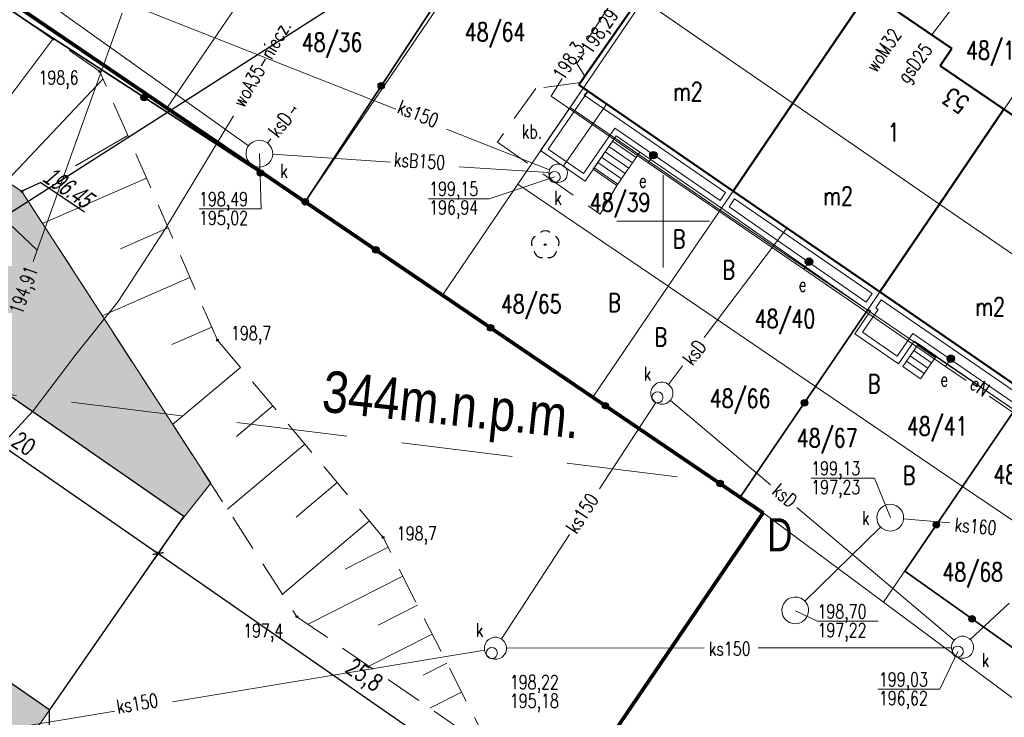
# Model space of a CAD drawing. Header units: centimetres. Extents: x 7405963 to 7406311, y 5744969 to 5745352.
# Tile 19 of 23: x 7406115 to 7406168, y 5745223 to 5745261. Entities that reach past the tile are written whole.
import ezdxf
from ezdxf import colors
from ezdxf.entities.mleader import LeaderData, LeaderLine
from ezdxf.enums import TextEntityAlignment as Align
from ezdxf.math import Vec2, Vec3

# ---------------------------------------------------------------- set-up
doc = ezdxf.new("R2010")
doc.units = ezdxf.units.CM
doc.header["$LTSCALE"] = 2
doc.header["$MEASUREMENT"] = 0
for name, pattern in [('0', [1.5, 1, -0.5]), ('2', [2, 1.5, -0.5]), ('2218', [1, 0.5, -0.5]), ('3901', [0]), ('DOT2', [3.175, 0, -3.175]), ('PHANTOM2', [1.25, 0.625, -0.125, 0.125, -0.125, 0.125, -0.125])]:
    doc.linetypes.add(name, pattern=pattern)
for name, color, linetype, lineweight in [('__OPIS', 7, 'Continuous', 20), ('A-TEREN', 7, 'Continuous', 13), ('CKWYMIAR', 3, 'Continuous', 25), ('OPISY', 70, 'Continuous', 18), ('TEREN', 250, 'Continuous', 13)]:
    doc.layers.add(name, color=color, linetype=linetype, lineweight=lineweight)
for name, color, linetype in [('BETON', 7, '2'), ('BETON-OPIS', 7, '0'), ('BUDYNKI', 7, 'Continuous'), ('BUDYNKI_-OPIS', 1, 'Continuous'), ('D-PROJ_RZĘDNE_Pen_No__7', 250, 'Continuous'), ('DROGI', 7, 'Continuous'), ('DRZEWA_LISCIASTE', 202, 'Continuous'), ('DZIALKI', 98, 'Continuous'), ('DZIALKI-OPIS', 98, 'Continuous'), ('ENERGIA', 10, 'Continuous'), ('ENERGIA-OPIS', 10, 'Continuous'), ('GAZ', 50, 'Continuous'), ('GAZ-OPIS', 7, 'Continuous'), ('KANALIZACJA', 36, 'Continuous'), ('KANALIZACJA-OPIS', 38, 'Continuous'), ('MDCP_nowa', 7, 'Continuous'), ('MPZP', 70, 'Continuous'), ('NR_PORZADKOWY', 7, 'Continuous'), ('PLOT', 48, '3901'), ('RZEDNE', 7, 'Continuous'), ('SCHODY', 19, 'Continuous'), ('SIATKA', 7, 'Continuous'), ('SKARPA', 201, 'Continuous'), ('STUDNIA_PODZIEMNA', 28, 'Continuous'), ('TARAS', 6, 'Continuous'), ('UZYTKI-OPIS', 98, '2218'), ('WLAZ_OKRAGLY', 42, 'Continuous'), ('WODOC-OPIS', 5, 'Continuous'), ('WODOCIAG', 5, 'Continuous'), ('ZLACZE_E', 1, 'Continuous')]:
    doc.layers.add(name, color=color, linetype=linetype)
doc.styles.add('arial', font='arial.ttf', dxfattribs={"width": 0.65, "oblique": 15})
doc.styles.add('Arial-Bold', font='arial.ttf', dxfattribs={"width": 0.75})
doc.styles.add('RomanS', font='romans.shx', dxfattribs={"width": 0.75})
doc.styles.get("Standard").update_dxf_attribs({"font": 'ic-simplex.shx', "width": 0.8})
doc.styles.add('STYL1', font='SIMPLEX.SHX', dxfattribs={"width": 0.8})
doc.styles.add('STYL_ARIAL', font='simplex', dxfattribs={"width": 0.75, "oblique": 0.1})
doc.dimstyles.new('Mapa500', dxfattribs={"dimtxt": 0.9, "dimasz": 0.007, "dimexe": 0.3, "dimexo": 0, "dimgap": 0.3, "dimtad": 1, "dimrnd": 0.01, "dimzin": 9, "dimtxsty": 'RomanS', "dimblk": 'ZASIECZKA POMOCNICZA', "dimcen": 0.25, "dimclrd": 3, "dimclre": 256, "dimclrt": 256, "dimadec": 0, "dimazin": 2, "dimtp": 5, "dimtfac": 1, "dimtofl": 0, "dimtmove": 0, "dimatfit": 3, "dimfxl": 1, "dimtolj": 1, "dimtzin": 0, "dimlwe": 5, "dimarcsym": 0})

# ---------------------------------------------------------------- blocks, each defined once
blk = doc.blocks.new('OTZL')
at = {"color": 0}
blk.add_circle((0, 0), 0.05, dxfattribs=at)
for centre, radius, start, end in [((0, 0.35), 0.4, 50.114, 129.886), ((-0.35, 0.1), 0.4, 119.8482, 203.5195), ((0.35, 0.1), 0.4, 336.8845, 60.1518), ((-0.2, -0.3), 0.4, 187.477, 278.4788), ((0.2, -0.275), 0.425, 262.6459, 349.6289)]:
    blk.add_arc(centre, radius, start, end, dxfattribs=at)
blk = doc.blocks.new('SUWW')
at = {"color": 0}
for radius in [0.2, 0.18, 0.16, 0.14, 0.12, 0.1, 0.08, 0.06, 0.04, 0.02]:
    blk.add_circle((0, 0), radius, dxfattribs=at)
blk = doc.blocks.new('SURS')
at = {"color": 0}
blk.add_circle((0, 0), 0.05, dxfattribs=at)
blk = doc.blocks.new('A$7E8815FB1995')
at = {"layer": 'BETON', "color": 7, "linetype": '0', "lineweight": 18}
for p, q in [((45.533, -42.497), (43.119, -42.822)), ((43.119, -42.822), (41.036, -45.716)), ((41.036, -45.716), (46.596, -49.612)), ((46.596, -49.612), (47.498, -48.063))]:
    blk.add_line(p, q, dxfattribs=at)
at = {"layer": 'BUDYNKI', "color": 7, "lineweight": 50}
for p, q in [((57.018, -43.607), (61.112, -37.579)), ((65.61, -40.649), (61.112, -37.579)), ((48.722, -37.89), (45.449, -42.618)), ((64.971, -41.586), (65.61, -40.649)), ((68.43, -43.94), (64.971, -41.586)), ((45.449, -42.618), (53.788, -48.362)), ((53.788, -48.362), (57.018, -43.607)), ((64.945, -49.069), (68.43, -43.94)), ((72.227, -46.523), (68.43, -43.94)), ((53.788, -48.362), (61.715, -53.821)), ((61.715, -53.821), (64.945, -49.069)), ((69.64, -59.28), (61.715, -53.821))]:
    blk.add_line(p, q, dxfattribs=at)
at = {"layer": 'BUDYNKI', "color": 7, "lineweight": 18}
for p, q in [((48.722, -37.89), (57.018, -43.607)), ((57.018, -43.607), (64.945, -49.069)), ((64.945, -49.069), (72.87, -54.53))]:
    blk.add_line(p, q, dxfattribs=at)
at = {"layer": 'DZIALKI', "color": 7, "lineweight": 18}
for p, q in [((40.038, -19.064), (23.17, -43.88)), ((30.65, -48.95), (47.511, -24.141)), ((44.97, -43.85), (54.916, -29.172)), ((9.13, -34.33), (23.17, -43.88)), ((53.09, -49.39), (63.065, -34.704)), ((61.05, -54.8), (71.03, -40.113)), ((23.17, -43.88), (30.65, -48.95)), ((42.15, -47.99), (44.97, -43.85)), ((53.09, -49.39), (44.97, -43.85)), ((38.06, -53.99), (42.15, -47.99)), ((50.27, -53.51), (42.15, -47.99)), ((30.65, -48.95), (38.06, -53.99)), ((50.27, -53.51), (53.09, -49.39)), ((53.09, -49.39), (61.05, -54.8)), ((46.2, -59.51), (50.27, -53.51)), ((58.24, -58.93), (50.27, -53.51)), ((38.06, -53.99), (46.2, -59.51)), ((61.05, -54.8), (58.24, -58.93)), ((69, -60.22), (61.05, -54.8)), ((54.17, -64.93), (58.24, -58.93)), ((58.24, -58.93), (66.19, -64.34)), ((46.2, -59.51), (54.17, -64.93)), ((66.19, -64.34), (69, -60.22)), ((61.91, -70.61), (66.19, -64.34)), ((66.19, -64.34), (74.3, -69.87)), ((54.17, -64.93), (55.41, -65.77)), ((20.4, -117.3), (55.41, -65.77)), ((55.41, -65.77), (61.91, -70.61)), ((69.8, -76.48), (61.91, -70.61))]:
    blk.add_line(p, q, dxfattribs=at)
at = {"layer": 'ENERGIA', "color": 10, "lineweight": 18}
for p, q in [((45.906, -40.164), (51.625, -31.246)), ((44.548, -42.281), (43.936, -43.236)), ((43.936, -43.236), (49.189, -46.836)), ((49.189, -46.836), (49.471, -46.423)), ((49.189, -46.836), (57.603, -52.596)), ((57.603, -52.596), (57.885, -52.183)), ((57.603, -52.596), (65.275, -57.848)), ((65.275, -57.848), (65.557, -57.435)), ((65.275, -57.848), (66.384, -58.608)), ((67.634, -59.463), (73.524, -63.495))]:
    blk.add_line(p, q, dxfattribs=at)
at = {"layer": 'GAZ', "color": 56, "lineweight": 18}
blk.add_line((66.632, -37.127), (64.53, -39.912), dxfattribs=at)
at = {"layer": 'KANALIZACJA', "color": 34, "lineweight": 18}
for p, q in [((15.797, -37.515), (27.577, -45.919)), ((16.152, -51.563), (20.74, -38.748)), ((35.545, -43.941), (21.5, -38.403)), ((44.61, -46.992), (46.946, -43.649)), ((29.881, -44.124), (30.078, -43.869)), ((30.005, -43.811), (30.158, -43.916)), ((43.858, -47.219), (38.282, -45.02)), ((28.611, -45.767), (28.782, -45.545)), ((28.167, -46.34), (28.266, -49.326)), ((28.891, -46.368), (35.255, -46.806)), ((38.966, -47.05), (43.824, -47.369)), ((40.586, -48.778), (44.134, -47.602)), ((37.316, -48.778), (40.586, -48.778)), ((28.266, -49.326), (24.904, -49.326)), ((16.152, -51.563), (14.677, -50.161)), ((52.217, -56.279), (56.694, -50.363)), ((15.935, -52.169), (16.152, -51.563)), ((50.293, -58.821), (51.051, -57.819)), ((49.603, -59.802), (46.557, -64.472)), ((55.802, -64.263), (50.389, -59.687)), ((65.733, -72.66), (57.236, -65.475)), ((61.761, -66.539), (57.66, -70.543)), ((65.509, -66.316), (63.002, -66.096)), ((44.945, -66.943), (41.257, -72.597)), ((68.709, -70.654), (66.61, -72.624)), ((40.337, -73.198), (23.468, -75.993)), ((41.529, -73.099), (52.216, -73.076)), ((55.131, -73.07), (65.596, -73.08)), ((6.987, -78.724), (20.355, -76.509))]:
    blk.add_line(p, q, dxfattribs=at)
at = {"layer": 'KANALIZACJA-OPIS', "color": 34, "lineweight": 18}
for p, q in [((61.435, -63.889), (57.999, -63.889)), ((62.294, -66.017), (61.435, -63.889)), ((57.159, -71.082), (58.323, -71.629)), ((58.323, -71.629), (61.632, -71.629)), ((65.931, -73.277), (64.967, -75.309)), ((64.967, -75.309), (61.609, -75.309))]:
    blk.add_line(p, q, dxfattribs=at)
at = {"layer": 'PLOT', "color": 7, "linetype": '3901', "lineweight": 35}
for p, q in [((47.08, -23.848), (30.65, -48.95)), ((15.647, -39.214), (8.762, -34.46)), ((15.647, -39.214), (30.94, -49.15)), ((30.94, -49.15), (54.17, -64.93)), ((54.17, -64.93), (61.078, -54.758)), ((69, -60.22), (63.063, -68.921)), ((63.063, -68.921), (71.056, -74.605))]:
    blk.add_line(p, q, dxfattribs=at)
at = {"layer": 'PLOT', "color": 7}
for centre, radius in [((34.758, -42.674), 0.175), ((34.758, -42.674), 0.158), ((34.758, -42.674), 0.14), ((34.758, -42.674), 0.122), ((34.758, -42.674), 0.105), ((34.758, -42.674), 0.0875), ((21.936, -43.3), 0.175), ((34.758, -42.674), 0.07), ((34.758, -42.674), 0.0525), ((34.758, -42.674), 0.035), ((21.936, -43.3), 0.158), ((21.936, -43.3), 0.14), ((21.936, -43.3), 0.122), ((21.936, -43.3), 0.105), ((21.936, -43.3), 0.0875), ((21.936, -43.3), 0.07), ((21.936, -43.3), 0.0525), ((21.936, -43.3), 0.035), ((28.225, -47.386), 0.175), ((28.225, -47.386), 0.158), ((28.225, -47.386), 0.14), ((28.225, -47.386), 0.122), ((28.225, -47.386), 0.105), ((28.225, -47.386), 0.0875), ((28.225, -47.386), 0.07), ((28.225, -47.386), 0.0525), ((28.225, -47.386), 0.035), ((30.65, -48.95), 0.175), ((30.65, -48.95), 0.158), ((30.65, -48.95), 0.14), ((30.65, -48.95), 0.122), ((30.65, -48.95), 0.105), ((30.65, -48.95), 0.0875), ((30.65, -48.95), 0.07), ((30.65, -48.95), 0.0525), ((30.65, -48.95), 0.035), ((34.466, -51.545), 0.175), ((34.466, -51.545), 0.158), ((34.466, -51.545), 0.14), ((34.466, -51.545), 0.122), ((34.466, -51.545), 0.105), ((34.466, -51.545), 0.0875), ((34.466, -51.545), 0.07), ((34.466, -51.545), 0.0525), ((34.466, -51.545), 0.035), ((40.67, -55.759), 0.175), ((40.67, -55.759), 0.158), ((40.67, -55.759), 0.14), ((40.67, -55.759), 0.122), ((40.67, -55.759), 0.105), ((40.67, -55.759), 0.0875), ((40.67, -55.759), 0.07), ((40.67, -55.759), 0.0525), ((40.67, -55.759), 0.035), ((46.874, -59.974), 0.175), ((46.874, -59.974), 0.158), ((46.874, -59.974), 0.14), ((46.874, -59.974), 0.122), ((46.874, -59.974), 0.105), ((46.874, -59.974), 0.0875), ((46.874, -59.974), 0.07), ((46.874, -59.974), 0.0525), ((46.874, -59.974), 0.035), ((57.642, -59.818), 0.175), ((57.642, -59.818), 0.158), ((57.642, -59.818), 0.14), ((57.642, -59.818), 0.122), ((57.642, -59.818), 0.105), ((57.642, -59.818), 0.0875), ((57.642, -59.818), 0.07), ((57.642, -59.818), 0.0525), ((57.642, -59.818), 0.035), ((53.078, -64.188), 0.175), ((53.078, -64.188), 0.158), ((53.078, -64.188), 0.14), ((53.078, -64.188), 0.122), ((53.078, -64.188), 0.105), ((53.078, -64.188), 0.0875), ((53.078, -64.188), 0.07), ((53.078, -64.188), 0.0525), ((53.078, -64.188), 0.035), ((64.773, -66.415), 0.175), ((64.773, -66.415), 0.158), ((64.773, -66.415), 0.14), ((64.773, -66.415), 0.122), ((64.773, -66.415), 0.105), ((64.773, -66.415), 0.0875), ((64.773, -66.415), 0.07), ((64.773, -66.415), 0.0525), ((64.773, -66.415), 0.035), ((66.703, -71.51), 0.175), ((66.703, -71.51), 0.158), ((66.703, -71.51), 0.14), ((66.703, -71.51), 0.122), ((66.703, -71.51), 0.105), ((66.703, -71.51), 0.0875), ((66.703, -71.51), 0.07), ((66.703, -71.51), 0.0525), ((66.703, -71.51), 0.035)]:
    blk.add_circle(centre, radius, dxfattribs=at)
at = {"layer": 'SCHODY', "color": 7, "lineweight": 18}
for p, q in [((46.221, -47.184), (47.466, -45.377)), ((48.544, -46.544), (47.268, -45.665)), ((47.466, -45.377), (48.743, -46.256)), ((48.147, -47.121), (46.871, -46.241)), ((48.346, -46.832), (47.069, -45.953)), ((48.743, -46.256), (47.498, -48.063)), ((47.75, -47.697), (46.474, -46.818)), ((47.949, -47.409), (46.672, -46.53)), ((47.498, -48.063), (46.221, -47.184)), ((47.552, -47.985), (46.275, -47.106)), ((63.8, -56.635), (62.958, -57.856)), ((64.715, -57.367), (63.753, -56.703)), ((64.763, -57.298), (63.8, -56.635)), ((64.318, -57.943), (63.355, -57.28)), ((64.516, -57.655), (63.554, -56.992)), ((63.921, -58.52), (64.763, -57.298)), ((62.958, -57.856), (63.921, -58.52)), ((64.119, -58.231), (63.157, -57.568))]:
    blk.add_line(p, q, dxfattribs=at)
at = {"layer": 'SIATKA', "color": 7, "lineweight": 18}
for p, q in [((50, -52.5), (50, -47.5)), ((47.5, -50), (52.5, -50))]:
    blk.add_line(p, q, dxfattribs=at)
at = {"layer": 'SKARPA', "color": 7, "linetype": '0', "lineweight": 18}
for p, q in [((15.647, -39.214), (8.762, -34.46)), ((19.539, -41.902), (15.647, -39.214)), ((25.9, -56.43), (19.539, -41.902)), ((14.862, -48.07), (15.32, -48.38)), ((15.32, -48.38), (30.2, -71.39)), ((34.86, -67.1), (25.9, -56.43)), ((40.7, -78.63), (34.86, -67.1)), ((30.2, -71.39), (40.7, -78.63))]:
    blk.add_line(p, q, dxfattribs=at)
at = {"layer": 'SKARPA', "color": 7, "lineweight": 18}
for p, q in [((17, -40.149), (14.68, -43.256)), ((19.711, -42.295), (14.499, -47.825)), ((21.052, -45.361), (18.218, -47.001)), ((22.062, -47.666), (16.448, -50.124)), ((23.238, -50.351), (20.649, -51.484)), ((24.414, -53.036), (19.673, -55.112)), ((25.59, -55.721), (23.438, -56.664)), ((27.145, -57.913), (23.477, -60.993)), ((28.888, -59.988), (26.924, -61.637)), ((30.63, -62.063), (26.443, -65.58)), ((32.373, -64.139), (30.149, -66.006)), ((34.116, -66.214), (29.409, -70.166)), ((35.131, -67.636), (32.809, -68.812)), ((35.926, -69.204), (30.797, -71.802)), ((36.72, -70.773), (34.583, -71.855)), ((37.514, -72.341), (34.093, -74.074)), ((38.309, -73.909), (37.025, -74.56)), ((39.103, -75.478), (37.388, -76.346))]:
    blk.add_line(p, q, dxfattribs=at)
at = {"layer": 'STUDNIA_PODZIEMNA', "color": 34, "lineweight": 18}
for p, q in [((27.657, -45.825), (27.795, -45.718)), ((27.795, -45.718), (27.955, -45.647)), ((27.955, -45.647), (28.127, -45.616)), ((28.127, -45.616), (28.301, -45.628)), ((28.301, -45.628), (28.468, -45.68)), ((28.468, -45.68), (28.617, -45.772)), ((28.617, -45.772), (28.74, -45.896)), ((27.444, -46.293), (27.476, -46.121)), ((27.453, -46.468), (27.444, -46.293)), ((27.476, -46.121), (27.548, -45.962)), ((27.548, -45.962), (27.657, -45.825)), ((28.74, -45.896), (28.829, -46.046)), ((28.829, -46.046), (28.881, -46.213)), ((28.881, -46.213), (28.89, -46.387)), ((27.504, -46.635), (27.453, -46.468)), ((27.594, -46.785), (27.504, -46.635)), ((27.717, -46.909), (27.594, -46.785)), ((28.786, -46.718), (28.677, -46.855)), ((28.858, -46.559), (28.786, -46.718)), ((28.89, -46.387), (28.858, -46.559)), ((27.866, -47), (27.717, -46.909)), ((28.033, -47.053), (27.866, -47)), ((28.207, -47.064), (28.033, -47.053)), ((28.379, -47.033), (28.207, -47.064)), ((28.539, -46.962), (28.379, -47.033)), ((28.677, -46.855), (28.539, -46.962)), ((43.825, -47.446), (43.833, -47.304)), ((43.833, -47.304), (43.88, -47.17)), ((43.88, -47.17), (43.964, -47.055)), ((43.964, -47.055), (44.076, -46.967)), ((44.076, -46.967), (44.208, -46.915)), ((44.208, -46.915), (44.35, -46.903)), ((44.35, -46.903), (44.49, -46.931)), ((44.49, -46.931), (44.616, -46.997)), ((44.616, -46.997), (44.718, -47.096)), ((44.718, -47.096), (44.789, -47.219)), ((44.789, -47.219), (44.821, -47.358)), ((44.821, -47.358), (44.814, -47.5)), ((43.858, -47.585), (43.825, -47.446)), ((43.928, -47.709), (43.858, -47.585)), ((44.031, -47.808), (43.928, -47.709)), ((44.156, -47.873), (44.031, -47.808)), ((44.296, -47.901), (44.156, -47.873)), ((44.438, -47.889), (44.296, -47.901)), ((44.57, -47.837), (44.438, -47.889)), ((44.683, -47.749), (44.57, -47.837)), ((44.766, -47.634), (44.683, -47.749)), ((44.814, -47.5), (44.766, -47.634)), ((49.336, -59.224), (49.375, -59.073)), ((49.375, -59.073), (49.453, -58.937)), ((49.453, -58.937), (49.563, -58.825)), ((49.563, -58.825), (49.698, -58.746)), ((49.698, -58.746), (49.849, -58.705)), ((49.849, -58.705), (50.006, -58.704)), ((50.006, -58.704), (50.158, -58.744)), ((50.158, -58.744), (50.294, -58.821)), ((50.294, -58.821), (50.405, -58.931)), ((50.405, -58.931), (50.484, -59.067)), ((50.484, -59.067), (50.525, -59.218)), ((49.337, -59.381), (49.336, -59.224)), ((49.378, -59.532), (49.337, -59.381)), ((49.457, -59.667), (49.378, -59.532)), ((50.486, -59.526), (50.409, -59.662)), ((50.526, -59.374), (50.486, -59.526)), ((50.525, -59.218), (50.526, -59.374)), ((49.568, -59.777), (49.457, -59.667)), ((49.704, -59.855), (49.568, -59.777)), ((49.856, -59.895), (49.704, -59.855)), ((50.012, -59.894), (49.856, -59.895)), ((50.163, -59.852), (50.012, -59.894)), ((50.299, -59.773), (50.163, -59.852)), ((50.409, -59.662), (50.299, -59.773)), ((61.769, -65.517), (61.907, -65.41)), ((61.907, -65.41), (62.067, -65.339)), ((62.067, -65.339), (62.239, -65.308)), ((62.239, -65.308), (62.414, -65.32)), ((62.414, -65.32), (62.58, -65.372)), ((62.58, -65.372), (62.729, -65.464)), ((62.729, -65.464), (62.852, -65.588)), ((61.556, -65.985), (61.588, -65.813)), ((61.566, -66.16), (61.556, -65.985)), ((61.588, -65.813), (61.661, -65.654)), ((61.661, -65.654), (61.769, -65.517)), ((62.852, -65.588), (62.942, -65.738)), ((62.942, -65.738), (62.993, -65.905)), ((62.993, -65.905), (63.003, -66.079)), ((61.617, -66.327), (61.566, -66.16)), ((61.707, -66.477), (61.617, -66.327)), ((61.83, -66.601), (61.707, -66.477)), ((62.79, -66.547), (62.652, -66.654)), ((62.898, -66.41), (62.79, -66.547)), ((62.971, -66.251), (62.898, -66.41)), ((63.003, -66.079), (62.971, -66.251)), ((61.979, -66.692), (61.83, -66.601)), ((62.145, -66.745), (61.979, -66.692)), ((62.32, -66.756), (62.145, -66.745)), ((62.492, -66.725), (62.32, -66.756)), ((62.652, -66.654), (62.492, -66.725)), ((56.45, -70.831), (56.523, -70.672)), ((56.523, -70.672), (56.631, -70.534)), ((56.631, -70.534), (56.769, -70.427)), ((56.769, -70.427), (56.929, -70.356)), ((56.929, -70.356), (57.101, -70.326)), ((57.101, -70.326), (57.276, -70.337)), ((57.276, -70.337), (57.442, -70.39)), ((57.442, -70.39), (57.591, -70.481)), ((57.591, -70.481), (57.714, -70.605)), ((57.714, -70.605), (57.804, -70.755)), ((57.804, -70.755), (57.855, -70.922)), ((56.418, -71.002), (56.45, -70.831)), ((56.428, -71.177), (56.418, -71.002)), ((56.479, -71.344), (56.428, -71.177)), ((57.832, -71.269), (57.76, -71.428)), ((57.865, -71.097), (57.832, -71.269)), ((57.855, -70.922), (57.865, -71.097)), ((56.569, -71.494), (56.479, -71.344)), ((56.691, -71.618), (56.569, -71.494)), ((56.841, -71.709), (56.691, -71.618)), ((57.007, -71.762), (56.841, -71.709)), ((57.182, -71.773), (57.007, -71.762)), ((57.354, -71.743), (57.182, -71.773)), ((57.514, -71.672), (57.354, -71.743)), ((57.652, -71.565), (57.514, -71.672)), ((57.76, -71.428), (57.652, -71.565)), ((40.334, -73.025), (40.373, -72.873)), ((40.373, -72.873), (40.451, -72.737)), ((40.451, -72.737), (40.561, -72.626)), ((40.561, -72.626), (40.696, -72.547)), ((40.696, -72.547), (40.848, -72.505)), ((40.848, -72.505), (41.004, -72.505)), ((41.004, -72.505), (41.156, -72.544)), ((41.156, -72.544), (41.292, -72.622)), ((41.292, -72.622), (41.403, -72.732)), ((41.403, -72.732), (41.482, -72.867)), ((41.482, -72.867), (41.523, -73.018)), ((65.596, -72.972), (65.636, -72.82)), ((65.636, -72.82), (65.713, -72.684)), ((65.713, -72.684), (65.823, -72.573)), ((65.823, -72.573), (65.959, -72.494)), ((65.959, -72.494), (66.11, -72.453)), ((66.11, -72.453), (66.266, -72.452)), ((66.266, -72.452), (66.418, -72.491)), ((66.418, -72.491), (66.554, -72.569)), ((66.554, -72.569), (66.665, -72.679)), ((66.665, -72.679), (66.744, -72.815)), ((66.744, -72.815), (66.786, -72.965)), ((40.335, -73.181), (40.334, -73.025)), ((40.376, -73.332), (40.335, -73.181)), ((40.455, -73.468), (40.376, -73.332)), ((40.566, -73.578), (40.455, -73.468)), ((41.407, -73.463), (41.297, -73.574)), ((41.485, -73.327), (41.407, -73.463)), ((41.524, -73.175), (41.485, -73.327)), ((41.523, -73.018), (41.524, -73.175)), ((65.597, -73.128), (65.596, -72.972)), ((65.638, -73.28), (65.597, -73.128)), ((65.717, -73.415), (65.638, -73.28)), ((65.828, -73.525), (65.717, -73.415)), ((66.669, -73.41), (66.559, -73.521)), ((66.747, -73.274), (66.669, -73.41)), ((66.787, -73.122), (66.747, -73.274)), ((66.786, -72.965), (66.787, -73.122)), ((40.702, -73.655), (40.566, -73.578)), ((40.854, -73.695), (40.702, -73.655)), ((41.01, -73.694), (40.854, -73.695)), ((41.162, -73.653), (41.01, -73.694)), ((41.297, -73.574), (41.162, -73.653)), ((65.964, -73.603), (65.828, -73.525)), ((66.116, -73.642), (65.964, -73.603)), ((66.273, -73.641), (66.116, -73.642)), ((66.424, -73.6), (66.273, -73.641)), ((66.559, -73.521), (66.424, -73.6))]:
    blk.add_line(p, q, dxfattribs=at)
at = {"layer": 'TARAS', "color": 7, "lineweight": 18}
for p, q in [((43.364, -46.172), (45.695, -42.787)), ((43.781, -46.095), (45.927, -42.98)), ((45.695, -42.787), (53.788, -48.362)), ((45.695, -42.787), (45.695, -42.787)), ((45.927, -42.98), (45.731, -43.176)), ((45.731, -43.176), (53.373, -48.44)), ((47.389, -44.959), (45.698, -47.415)), ((53.076, -48.876), (47.389, -44.959)), ((47.466, -45.377), (45.775, -47.832)), ((53.155, -49.294), (47.466, -45.377)), ((45.775, -47.832), (43.364, -46.172)), ((45.698, -47.415), (43.781, -46.095)), ((53.373, -48.44), (53.076, -48.876)), ((53.788, -48.362), (53.155, -49.294)), ((53.788, -48.362), (53.155, -49.294)), ((61.715, -53.821), (53.788, -48.362)), ((53.867, -48.78), (53.57, -49.218)), ((61.299, -53.899), (53.867, -48.78)), ((53.155, -49.294), (61.05, -54.8)), ((53.57, -49.218), (60.973, -54.38)), ((60.973, -54.38), (61.299, -53.899)), ((61.05, -54.8), (61.715, -53.821)), ((61.715, -53.821), (61.078, -54.758)), ((61.793, -54.24), (61.494, -54.68)), ((69.639, -59.28), (61.715, -53.821)), ((69.224, -59.358), (61.793, -54.24)), ((61.632, -54.775), (60.784, -56.004)), ((61.078, -54.758), (61.214, -54.852)), ((61.494, -54.68), (61.632, -54.775)), ((61.214, -54.852), (60.367, -56.081)), ((60.367, -56.081), (62.729, -57.706)), ((60.784, -56.004), (62.652, -57.289)), ((62.652, -57.289), (63.498, -56.062)), ((63.498, -56.062), (68.922, -59.802)), ((62.729, -57.706), (63.575, -56.479)), ((63.575, -56.479), (69, -60.22))]:
    blk.add_line(p, q, dxfattribs=at)
at = {"layer": 'WLAZ_OKRAGLY', "color": 7, "lineweight": 18}
for p, q in [((43.863, -47.472), (43.929, -47.383)), ((43.929, -47.383), (44.021, -47.324)), ((44.021, -47.324), (44.13, -47.302)), ((44.13, -47.302), (44.238, -47.321)), ((44.238, -47.321), (44.333, -47.378)), ((44.333, -47.378), (44.4, -47.465)), ((43.834, -47.578), (43.863, -47.472)), ((43.846, -47.688), (43.834, -47.578)), ((43.896, -47.786), (43.846, -47.688)), ((43.979, -47.859), (43.896, -47.786)), ((44.082, -47.898), (43.979, -47.859)), ((44.192, -47.896), (44.082, -47.898)), ((44.295, -47.855), (44.192, -47.896)), ((44.375, -47.78), (44.295, -47.855)), ((44.423, -47.681), (44.375, -47.78)), ((44.4, -47.465), (44.432, -47.571)), ((44.432, -47.571), (44.423, -47.681)), ((49.392, -59.506), (49.421, -59.399)), ((49.404, -59.615), (49.392, -59.506)), ((49.454, -59.713), (49.404, -59.615)), ((49.421, -59.399), (49.486, -59.31)), ((49.486, -59.31), (49.579, -59.251)), ((49.579, -59.251), (49.687, -59.23)), ((49.687, -59.23), (49.796, -59.248)), ((49.796, -59.248), (49.89, -59.305)), ((49.89, -59.305), (49.958, -59.392)), ((49.981, -59.608), (49.933, -59.707)), ((49.958, -59.392), (49.99, -59.498)), ((49.99, -59.498), (49.981, -59.608)), ((49.537, -59.787), (49.454, -59.713)), ((49.64, -59.825), (49.537, -59.787)), ((49.75, -59.824), (49.64, -59.825)), ((49.852, -59.783), (49.75, -59.824)), ((49.933, -59.707), (49.852, -59.783)), ((40.434, -73.338), (40.463, -73.231)), ((40.446, -73.448), (40.434, -73.338)), ((40.496, -73.546), (40.446, -73.448)), ((40.463, -73.231), (40.528, -73.143)), ((40.528, -73.143), (40.621, -73.083)), ((40.621, -73.083), (40.729, -73.062)), ((40.729, -73.062), (40.838, -73.081)), ((40.838, -73.081), (40.932, -73.137)), ((40.932, -73.137), (41, -73.225)), ((41.023, -73.44), (40.975, -73.539)), ((41, -73.225), (41.031, -73.33)), ((41.031, -73.33), (41.023, -73.44)), ((65.632, -73.253), (65.661, -73.147)), ((65.644, -73.363), (65.632, -73.253)), ((65.694, -73.461), (65.644, -73.363)), ((65.661, -73.147), (65.726, -73.058)), ((65.777, -73.534), (65.694, -73.461)), ((65.726, -73.058), (65.819, -72.999)), ((65.819, -72.999), (65.928, -72.977)), ((65.928, -72.977), (66.036, -72.996)), ((66.036, -72.996), (66.131, -73.053)), ((66.173, -73.455), (66.093, -73.53)), ((66.131, -73.053), (66.198, -73.14)), ((66.221, -73.356), (66.173, -73.455)), ((66.198, -73.14), (66.23, -73.246)), ((66.23, -73.246), (66.221, -73.356)), ((40.578, -73.619), (40.496, -73.546)), ((40.682, -73.657), (40.578, -73.619)), ((40.792, -73.656), (40.682, -73.657)), ((40.894, -73.615), (40.792, -73.656)), ((40.975, -73.539), (40.894, -73.615)), ((65.88, -73.573), (65.777, -73.534)), ((65.99, -73.571), (65.88, -73.573)), ((66.093, -73.53), (65.99, -73.571))]:
    blk.add_line(p, q, dxfattribs=at)
at = {"layer": 'WODOCIAG', "color": 5, "lineweight": 18}
for p, q in [((45.334, -41.459), (45.729, -40.888)), ((45.77, -42.155), (45.334, -41.459)), ((23.009, -50.533), (26.774, -44.291)), ((20.535, -54.346), (23.009, -50.533)), ((18.249, -57.199), (20.535, -54.346)), ((15.943, -60.252), (18.249, -57.199)), ((8.882, -67.839), (15.943, -60.252))]:
    blk.add_line(p, q, dxfattribs=at)
at = {"layer": 'DRZEWA_LISCIASTE', "color": 3}
blk.add_blockref('OTZL', (43.624, -51.264), dxfattribs=at)
at = {"layer": 'RZEDNE', "color": 7}
for p in [(19.539, -41.902), (15.32, -48.38), (25.9, -56.43), (34.86, -67.1), (30.2, -71.39)]:
    blk.add_blockref('SURS', p, dxfattribs=at)
at = {"layer": 'ZLACZE_E', "color": 10}
for p in [(49.471, -46.423), (57.885, -52.183), (65.557, -57.435)]:
    blk.add_blockref('SUWW', p, dxfattribs=at)
at = {"layer": 'BETON-OPIS', "color": 7, "style": 'STYL_ARIAL', "width": 0.75}
blk.add_text('kb.', height=0.75, dxfattribs=at).set_placement((42.907, -45.14), align=Align.MIDDLE_CENTER)
at = {"layer": 'BUDYNKI_-OPIS', "color": 7, "style": 'STYL_ARIAL', "width": 0.75}
for s, p in [('m2', (50.535, -42.475)), ('1', (62.145, -44.691)), ('m2', (58.655, -48.128)), ('m2', (66.878, -54.117))]:
    blk.add_text(s, height=1, dxfattribs=at).set_placement(p, align=Align.TOP_LEFT)
at = {"layer": 'DZIALKI-OPIS', "color": 7, "style": 'STYL_ARIAL', "width": 0.75}
for s, p in [('48/64', (39.271, -39.256)), ('48/36', (30.454, -39.815)), ('48/16', (66.383, -40.248)), ('48/39', (46.034, -48.47)), ('48/65', (41.227, -53.97)), ('48/40', (54.949, -54.771)), ('48/66', (52.52, -59.081)), ('48/41', (63.18, -60.586)), ('48/67', (57.229, -61.221)), ('48/42', (67.855, -63.195)), ('48/68', (65.103, -68.474))]:
    blk.add_text(s, height=1, dxfattribs=at).set_placement(p, align=Align.TOP_LEFT)
at = {"layer": 'ENERGIA-OPIS', "color": 10, "style": 'STYL_ARIAL', "width": 0.75}
for s, rotation, p in [('198,3', 57.3282, (44.887, -41.319)), ('eN', 325.6045, (67.123, -58.939))]:
    blk.add_text(s, height=0.75, rotation=rotation, dxfattribs=at).set_placement(p, align=Align.MIDDLE_CENTER)
for p in [(48.904, -47.802), (57.543, -53.429), (65.203, -58.551)]:
    blk.add_text('e', height=0.75, dxfattribs=at).set_placement(p, align=Align.MIDDLE_CENTER)
at = {"layer": 'GAZ-OPIS', "color": 56, "style": 'STYL_ARIAL', "width": 0.75}
blk.add_text('gsD25', height=0.75, rotation=52.9271, dxfattribs=at).set_placement((63.599, -41.436), align=Align.MIDDLE_CENTER)
at = {"layer": 'KANALIZACJA', "color": 34, "style": 'STYL_ARIAL', "width": 0.75}
for s, rotation, p in [('ks150', 338.4809, (35.83, -43.42)), ('ksB150', 356.2395, (35.467, -46.277))]:
    blk.add_text(s, height=0.75, rotation=rotation, dxfattribs=at).set_placement(p, align=Align.TOP_LEFT)
blk.add_text('ksD', height=0.75, rotation=52.2799, dxfattribs=at).set_placement((29.288, -44.763), align=Align.MIDDLE_CENTER)
for p in [(29.292, -46.891), (44.109, -48.36)]:
    blk.add_text('k', height=0.75, dxfattribs=at).set_placement(p, align=Align.TOP_LEFT)
for s, p in [('199,15', (37.346, -48.619)), ('198,49', (24.904, -49.182)), ('196,94', (37.346, -49.632)), ('195,02', (24.904, -50.195))]:
    blk.add_text(s, height=0.75, dxfattribs=at).set_placement(p)
at = {"layer": 'KANALIZACJA-OPIS', "color": 34, "style": 'STYL_ARIAL', "width": 0.75}
for s, rotation, p in [('194,91', 70.3055, (15.408, -53.712)), ('ksD', 52.8811, (51.685, -57.085)), ('ksD', 319.7863, (56.57, -64.836)), ('ks150', 56.8843, (45.618, -65.793)), ('ks160', 354.9799, (66.893, -66.499)), ('ks150', 0.12, (53.598, -73.123))]:
    blk.add_text(s, height=0.75, rotation=rotation, dxfattribs=at).set_placement(p, align=Align.MIDDLE_CENTER)
for p in [(49.148, -58.246), (60.953, -66.049), (40.069, -72.111), (67.422, -73.736)]:
    blk.add_text('k', height=0.75, dxfattribs=at).set_placement(p, align=Align.MIDDLE_CENTER)
for s, p in [('199,13', (58.01, -63.742)), ('197,23', (58.01, -64.755)), ('198,70', (58.343, -71.487)), ('197,22', (58.343, -72.5)), ('199,03', (61.664, -75.159)), ('198,22', (41.709, -75.307)), ('195,18', (41.709, -76.319)), ('196,62', (61.664, -76.171))]:
    blk.add_text(s, height=0.75, dxfattribs=at).set_placement(p)
blk.add_text('ks150', height=0.75, rotation=9.409, dxfattribs=at).set_placement((20.383, -75.896), align=Align.TOP_LEFT)
at = {"layer": 'NR_PORZADKOWY', "color": 7, "style": 'STYL_ARIAL', "width": 0.75}
blk.add_text('53', height=1, rotation=145.8, dxfattribs=at).set_placement((66.076, -44.248), align=Align.TOP_LEFT)
at = {"layer": 'RZEDNE', "color": 7, "style": 'STYL_ARIAL', "width": 0.75}
for s, p in [('198,6', (17.306, -42.227)), ('198,7', (27.718, -56.056)), ('198,7', (36.68, -66.884)), ('197,4', (28.373, -72.147))]:
    blk.add_text(s, height=0.75, dxfattribs=at).set_placement(p, align=Align.MIDDLE_CENTER)
at = {"layer": 'UZYTKI-OPIS', "color": 86, "style": 'STYL_ARIAL', "width": 0.75}
for p in [(50.513, -50.458), (53.207, -52.125), (47.026, -53.901), (49.527, -55.755), (61.067, -58.292), (62.951, -63.245)]:
    blk.add_text('B', height=1, dxfattribs=at).set_placement(p, align=Align.TOP_LEFT)
at = {"layer": 'WODOC-OPIS', "color": 5, "style": 'STYL_ARIAL', "width": 0.75}
for s, rotation, p in [('198,29', 55.3229, (46.551, -39.719)), ('woA35-niecz.', 59.8704, (28.285, -41.467)), ('woM32', 55.8741, (61.906, -40.741))]:
    blk.add_text(s, height=0.75, rotation=rotation, dxfattribs=at).set_placement(p, align=Align.MIDDLE_CENTER)
blk = doc.blocks.new('ZASIECZKA POMOCNICZA')
for p, q in [((-22.5, 0), (22.5, 0)), ((0, 50), (0, -50))]:
    blk.add_line(p, q)
at = {"const_width": 10}
blk.add_lwpolyline([(-30.1, -30.1), (30.1, 30.1)], dxfattribs=at)
blk = doc.blocks.new('*D1304')
at = {"layer": 'CKWYMIAR', "linetype": 'DOT2', "lineweight": 5}
for p, q in [((7406100.392, 5745234.96), (7406106.43, 5745243.667)), ((7406116.824, 5745223.565), (7406122.862, 5745232.272))]:
    blk.add_line(p, q, dxfattribs=at)
at = {"layer": 'CKWYMIAR', "color": 3, "lineweight": -2}
blk.add_line((7406106.265, 5745243.417), (7406122.686, 5745232.03), dxfattribs=at)
at = {"layer": 'CKWYMIAR', "color": 3, "lineweight": -2, "xscale": 0.006999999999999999, "yscale": 0.006999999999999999, "zscale": 0.006999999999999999}
for p, rotation in [((7406106.259, 5745243.421), 145.2597229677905), ((7406122.691, 5745232.026), 325.2597229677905)]:
    blk.add_blockref('ZASIECZKA POMOCNICZA', p, dxfattribs=dict(at, rotation=rotation))
at = {"layer": 'CKWYMIAR', "insert": (7406115.432, 5745237.973), "char_height": 0.9, "attachment_point": 5, "rotation": 325.2597, "style": 'RomanS'}
blk.add_mtext('\\A1;20', dxfattribs=at)
blk = doc.blocks.new('*D1305')
at = {"layer": 'CKWYMIAR', "linetype": 'DOT2', "lineweight": 5}
for p, q in [((7406116.824, 5745223.565), (7406122.862, 5745232.272)), ((7406145.297, 5745219.346), (7406143.723, 5745217.076))]:
    blk.add_line(p, q, dxfattribs=at)
at = {"layer": 'CKWYMIAR', "color": 3, "lineweight": -2}
blk.add_line((7406122.697, 5745232.022), (7406143.888, 5745217.326), dxfattribs=at)
at = {"layer": 'CKWYMIAR', "color": 3, "lineweight": -2, "xscale": 0.006999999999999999, "yscale": 0.006999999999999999, "zscale": 0.006999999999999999}
for p, rotation in [((7406122.691, 5745232.026), 145.2597229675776), ((7406143.894, 5745217.322), 325.2597229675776)]:
    blk.add_blockref('ZASIECZKA POMOCNICZA', p, dxfattribs=dict(at, rotation=rotation))
at = {"layer": 'CKWYMIAR', "insert": (7406133.769, 5745225.36), "char_height": 0.9, "attachment_point": 5, "rotation": 325.2597, "style": 'RomanS'}
blk.add_mtext('\\A1;25,8', dxfattribs=at)
blk = doc.blocks.new('A$7E8B7B32DB7')
at = {"layer": 'D-PROJ_RZĘDNE_Pen_No__7', "color": 7}
for p, q in [((33.569, -10.513), (32.544, -10.989)), ((34.052, -41.172), (34.039, -39.055))]:
    blk.add_line(p, q, dxfattribs=at)
at = {"layer": 'D-PROJ_RZĘDNE_Pen_No__7', "color": 7, "linetype": 'Continuous'}
blk.add_line((33.569, -10.513), (35.921, -12.098), dxfattribs=at)
at = {"layer": 'D-PROJ_RZĘDNE_Pen_No__7', "color": 7, "linetype": 'Continuous', "insert": (33.584, -10.426), "char_height": 1, "attachment_point": 7, "rotation": 326.0279, "style": 'arial'}
blk.add_mtext('196.45', dxfattribs=at)

msp = doc.modelspace()

# ---------------------------------------------------------------- hatches: boundary and pattern name
at = {"layer": 'A-TEREN', "linetype": 'Continuous', "lineweight": 5, "transparency": 33554483}
h = msp.add_hatch(dxfattribs=at)
h.set_pattern_fill('AR-CONC', color=252, scale=0.01, angle=354)
h.set_pattern_definition([(44, (0, 0), (1.795205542, -0.34895253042), [0.1905, -2.0955]), (349, (0, 0), (-0.1507890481, 1.93693893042), [0.1524, -1.6764]), (94.451, (0.1496, -0.029), (1.64442213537, 1.58797706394), [0.1619, -1.7809]), (40.1842, (0.053, 0.5052), (2.6519942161, -0.7014749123), [0.28575, -3.14325]), (90.6356, (0.274, 0.4468), (2.6196672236, 2.21254633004), [0.24285, -2.67135]), (345.184, (0.053, 0.5052), (2.6196704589, 2.2125415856), [0.2286, -2.5146]), (15, (0.2924, 0.3524), (1.40094660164, -1.17553367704), [0.1905, -2.0955]), (320, (0.2924, 0.3524), (0.8071635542, 1.76718894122), [0.1524, -1.6764]), (65.4514, (0.4092, 0.2544), (2.20810643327, 0.59165977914), [0.1619, -1.7809]), (31.5, (0, 0), (0.119100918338, 0.837689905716), [0, -1.65608, 0, -1.7018, 0, -1.68275]), (1.5, (0, 0), (0.76925338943, 0.92647218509), [0, -0.97028, 0, -1.61798, 0, -0.64135]), (321.5, (-0.5633, 0.0592), (1.342489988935, -0.1987043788), [0, -0.635, 0, -1.9812, 0, -2.6289]), (311.5, (-0.8159, 0.0858), (1.49975506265, 0.0980348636), [0, -0.8255, 0, -1.31572, 0, -1.8669])])
h.paths.add_polyline_path([(7406037.766, 5745272.109, -0.041242), (7406037.626, 5745271.097, 0.042622)])
h.paths.add_polyline_path([(7406044.274, 5745290.705), (7406049.207, 5745287.29), (7406045.42, 5745281.75), (7406055.702, 5745274.721), (7406051.77, 5745268.97), (7406058.878, 5745263.698), (7406063.894, 5745260.226), (7406064.804, 5745261.542), (7406068.233, 5745259.168), (7406059.796, 5745246.98), (7406033.919, 5745264.926), (7406032.676, 5745263.108), (7406081.644, 5745188.573), (7406101.703, 5745201.751), (7406114.234, 5745219.83), (7406116.86, 5745223.561), (7406100.392, 5745234.96), (7406107.632, 5745245.419), (7406124.097, 5745234.016), (7406125.534, 5745235.826), (7406115.32, 5745251.62), (7406105.462, 5745258.288), (7406089.071, 5745271.462), (7406082.698, 5745276.857), (7406082.639, 5745279.701), (7406048.946, 5745302.693), (7406047.892, 5745305.126), (7406042.957, 5745304.312), (7406044.081, 5745301.723), (7406027.46, 5745298.41), (7406030.112, 5745294.426, -0.198666)])
edge = h.paths.add_edge_path()
edge.add_arc((7406077.021, 5745225.751), 4.742, 0, 360)
h.paths.add_polyline_path([(7406055.702, 5745274.721), (7406051.77, 5745268.97), (7406059.691, 5745263.291), (7406059.618, 5745263.186), (7406060.19, 5745262.79), (7406063.894, 5745260.226), (7406064.804, 5745261.542), (7406068.233, 5745259.168), (7406075.23, 5745269.276), (7406067.526, 5745274.609), (7406067.451, 5745274.501), (7406049.18, 5745287.25), (7406045.42, 5745281.75)])
h.paths.add_polyline_path([(7406075.545, 5745252.161), (7406082.784, 5745262.619), (7406107.632, 5745245.419), (7406100.392, 5745234.96)])

# ---------------------------------------------------------------- linework, layer by layer
at = {"linetype": 'ByBlock'}
msp.add_lwpolyline([(7406116.836, 5745223.577), (7406124.076, 5745234.036), (7406107.632, 5745245.419), (7406100.392, 5745234.96)], close=True, dxfattribs=at)
at = {"layer": 'A-TEREN', "color": 252, "linetype": 'Continuous', "lineweight": 5, "transparency": 33554483}
msp.add_lwpolyline([(7406036.864, 5745275.602, -0.296205), (7406036.745, 5745269.06), (7406033.918, 5745264.926), (7406032.676, 5745263.108), (7406081.644, 5745188.573), (7406101.704, 5745201.751), (7406114.243, 5745219.83), (7406114.234, 5745219.83), (7406123.895, 5745233.761), (7406125.534, 5745235.826), (7406115.32, 5745251.62), (7406105.462, 5745258.288), (7406089.071, 5745271.462), (7406082.698, 5745276.857), (7406082.639, 5745279.701), (7406048.946, 5745302.693), (7406047.892, 5745305.126), (7406042.957, 5745304.312), (7406044.081, 5745301.723), (7406027.46, 5745298.41), (7406023.46, 5745295.74), (7406036.864, 5745275.602)], format="xyb", dxfattribs=at)
at = {"layer": 'MPZP', "linetype": '0', "lineweight": 20, "ltscale": 3}
msp.add_line((7406010.82, 5745253.417), (7406152.939, 5745235.904), dxfattribs=at)
at = {"layer": 'MPZP', "lineweight": 50}
msp.add_lwpolyline([(7406050.406, 5745305.534), (7406155.404, 5745234.23), (7406120.4, 5745182.7), (7406045.96, 5745134.19), (7406007.358, 5745194.311)], dxfattribs=at)
at = {"layer": 'TEREN', "color": 6, "linetype": 'PHANTOM2', "ltscale": 5, "true_color": 0xff0fff}
for points in [[(7406012.1, 5745303.37, 0.2, 0.2, 0), (7406016.54, 5745302.25, 0.2, 0.2, 0), (7406046.49, 5745308.22, 0.2, 0.2, 0), (7406155.406, 5745234.224, 0.2, 0.2, 0)], [(7406155.406, 5745234.233, 0.2, 0.2, 0), (7406120.4, 5745182.7, 0.2, 0.2, 0), (7406045.96, 5745134.19, 0.2, 0.2, 0), (7406002.62, 5745201.69, 0.2, 0.2, 0), (7406012.1, 5745303.37, 0.2, 0.2, 0)]]:
    msp.add_lwpolyline(points, format="xyseb", dxfattribs=at)

# ---------------------------------------------------------------- block references
at = {"layer": 'DROGI'}
msp.add_blockref('A$7E8B7B32DB7', (7406082.784, 5745262.619), dxfattribs=at)
at = {"layer": 'MDCP_nowa'}
msp.add_blockref('A$7E8815FB1995', (7406100, 5745300), dxfattribs=at)

# ---------------------------------------------------------------- texts
at = {"layer": 'MPZP', "insert": (7406138.515, 5745239.754), "char_height": 2.2481, "width": 2.61348, "attachment_point": 5, "rotation": 353.9499}
msp.add_mtext('{\\fArial|b0|i0|c238|p34;344m.n.p.m.}', dxfattribs=at)
at = {"layer": 'OPISY', "style": 'Arial-Bold', "width": 0.75}
msp.add_text('D', height=1.8, dxfattribs=at).set_placement((7406156.309, 5745233.038), align=Align.MIDDLE_CENTER)

# ---------------------------------------------------------------- dimensions: what is measured, and where the dimension line sits
at = {"layer": 'CKWYMIAR'}
for base, p1, p2, override, picture, middle, dimtype in [((7406122.691, 5745232.026), (7406100.392, 5745234.96), (7406116.824, 5745223.565), {"dimlfac": 1}, '*D1304', (7406115.005, 5745237.356), 161), ((7406143.894, 5745217.322), (7406116.824, 5745223.565), (7406145.297, 5745219.346), {"dimtmove": 1}, '*D1305', (7406133.293, 5745224.674), 160)]:
    dim = msp.add_linear_dim(base=base, p1=p1, p2=p2, angle=325.2597, dimstyle='Mapa500', override=override, dxfattribs=at)
    dim.commit()
    dim.dimension.update_dxf_attribs({"geometry": picture, "text_midpoint": middle, "dimtype": dimtype})

# ---------------------------------------------------------------- next in the draw order: leaders
at = {"layer": '__OPIS', "color": 0, "lineweight": -3}
ml = msp.add_multileader_mtext('Standard', dxfattribs=at)
ml.set_content('{\\W0.6;eN przewidziane do likwidacji}', style='STYL1')
ml.set_leader_properties()
ml.build(insert=Vec2(0, 0))
ml.multileader.update_dxf_attribs({"has_text_frame": 1, "text_left_attachment_type": 6, "text_right_attachment_type": 6, "dogleg_length": 0.1, "arrow_head_size": 1})
ctx = ml.context
ctx.base_point, ctx.char_height, ctx.arrow_head_size, ctx.landing_gap_size, ctx.plane_origin = Vec3(7406154.208, 5745275.69), 1.2, 1, 0.8, Vec3(7456765.197, 5700571.764)
ctx.left_attachment, ctx.right_attachment = 6, 6
notes = []
notes.append((ctx, [(0, (1, 1, 0), (7406154.108, 5745275.69), (1, 0), 0.1, [(0, [(7406087.232, 5745232.892)], 0, [])])]))
ctx.mtext.insert, ctx.mtext.rotation, ctx.mtext.width, ctx.mtext.line_spacing_factor, ctx.mtext.flow_direction = Vec3(7406155.008, 5745277.286), -5.954776, 30.03052, 0.8, 5
ctx.mtext.has_bg_fill, ctx.mtext.bg_color, ctx.mtext.bg_scale_factor, ctx.mtext.bg_transparency, ctx.mtext.use_window_bg_color = 1, -1027028792, 1.5, 0, 1
for ctx, leaders in notes:
    for number, flags, end, landing, length, lines in leaders:
        leader = LeaderData()
        leader.index, (leader.has_last_leader_line, leader.has_dogleg_vector, leader.attachment_direction) = number, flags
        leader.last_leader_point, leader.dogleg_vector, leader.dogleg_length = Vec3(end), Vec3(landing), length
        for number, points, colour, breaks in lines:
            line = LeaderLine()
            line.index, line.vertices, line.color, line.breaks = number, Vec3.list(points), colors.encode_raw_color(colour), breaks
            leader.lines.append(line)
        ctx.leaders.append(leader)

doc.saveas('drawing.dxf')
